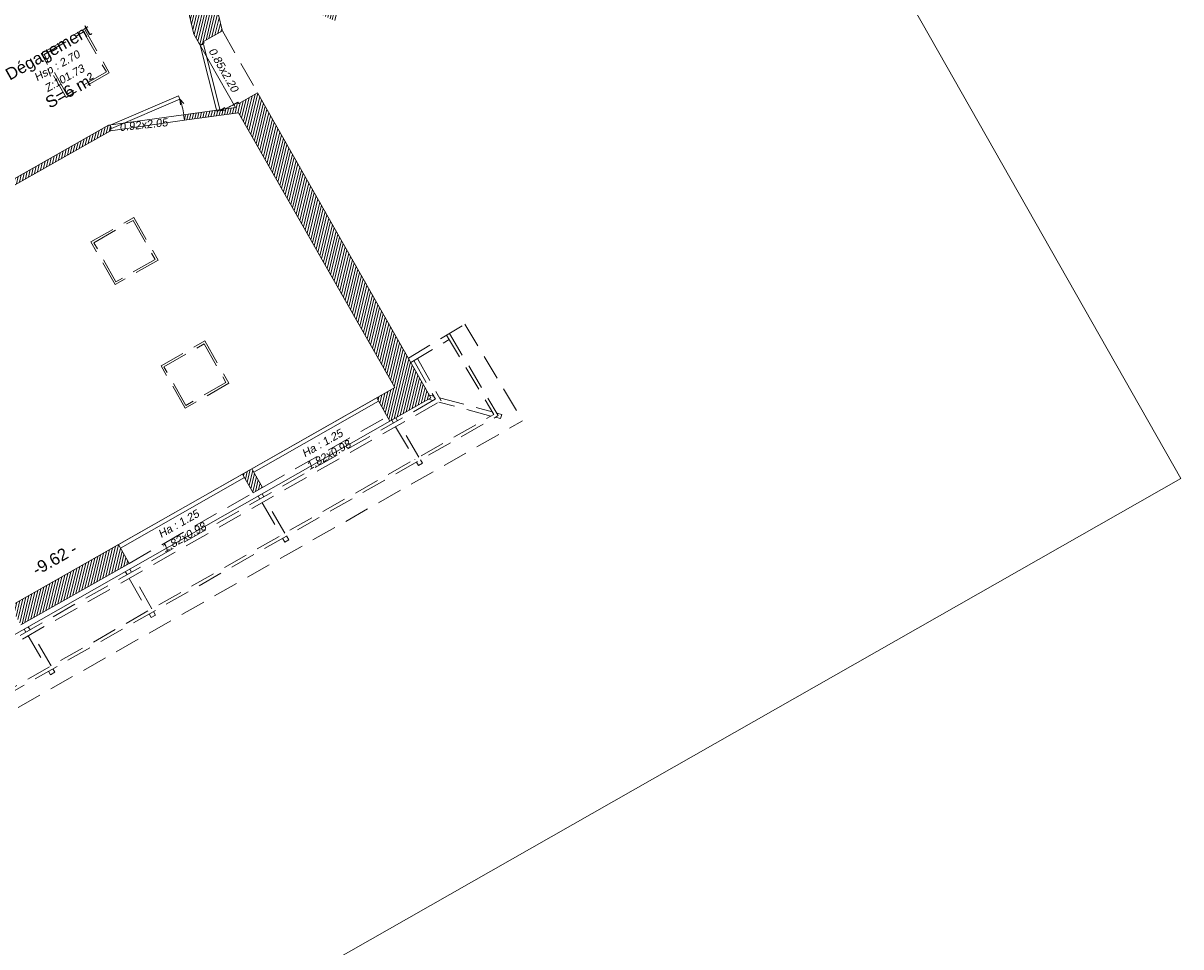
# Model space of a CAD drawing. Header units: metres. Extents: x 1525441.7 to 1525497.6, y 4222356 to 4222411.9.
# Tile 13 of 15: x 1525482.9 to 1525497.6, y 4222370.3 to 4222382. Entities that reach past the tile are written whole.
import ezdxf
from ezdxf.enums import TextEntityAlignment as Align

# ---------------------------------------------------------------- set-up
doc = ezdxf.new("R2010")
doc.units = ezdxf.units.M
doc.header["$LTSCALE"] = 0.1
doc.header["$PDMODE"] = 3
doc.header["$PDSIZE"] = 0.2
doc.linetypes.add('CACHE', pattern=[9.525, 6.35, -3.175])
doc.linetypes.add('CACHE2', pattern=[4.7625, 3.175, -1.5875])
doc.layers.get('0').update_dxf_attribs({"lineweight": 9})
doc.layers.get('Defpoints').update_dxf_attribs({"lineweight": 9})
for name, color, linetype, lineweight in [('0_Cadre', 7, 'Continuous', 9), ('0_Cotation', 142, 'CACHE2', 9), ('0_cotation surfaces', 152, 'Continuous', 9), ('_Hauteur allège', 153, 'Continuous', 9), ('Fenêtre', 39, 'Continuous', 9), ('Mur', 7, 'Continuous', 9), ('Mur-hachures', 254, 'Continuous', 9), ('Porte', 39, 'Continuous', 9), ('Poutre', 253, 'CACHE2', 9), ('Réseau_Eclairage_Ligne', 242, 'CACHE2', 9), ('Texte-Altitude', 115, 'Continuous', 9), ('Texte-hauteur', 112, 'CACHE', 9), ('Texte-Pièce', 166, 'Continuous', 9)]:
    doc.layers.add(name, color=color, linetype=linetype, lineweight=lineweight)
doc.layers.add('0_Contours', color=3, linetype='Continuous', lineweight=9, plot=False)
doc.styles.add('ARIAL', font='arial.ttf')
doc.styles.get("Standard").update_dxf_attribs({"font": 'arial.ttf'})
doc.dimstyles.new('Cotation', dxfattribs={"dimtxt": 0.18, "dimasz": 0.1, "dimexe": 0.18, "dimexo": 0.2, "dimgap": 0.09, "dimtad": 0, "dimzin": 0, "dimdsep": 46, "dimtxsty": 'ARIAL', "dimblk1": 'OBLIQUE', "dimblk2": 'OBLIQUE', "dimsah": 1, "dimcen": 0.09, "dimse1": 1, "dimse2": 1, "dimsd1": 1, "dimsd2": 1, "dimclrd": 252, "dimaunit": 2, "dimadec": 3, "dimazin": 0, "dimtfac": 1, "dimtix": 1, "dimtofl": 0, "dimtmove": 0, "dimatfit": 3, "dimldrblk": 'OBLIQUE', "dimfxl": 1, "dimtolj": 1, "dimtzin": 0, "dimarcsym": 0})
pattern_1 = [(76.5, (0, 0), (-0.03087274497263, 0.00741189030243), [])]

# ---------------------------------------------------------------- blocks, each defined once
blk = doc.blocks.new('*U34')
at = {"layer": 'Porte', "linetype": 'Continuous', "flags": 128}
for points in [[(-0.012, 0.044), (0.894, 0.292)], [(0.906, 0.248), (0, 0)], [(0.894, 0.292), (0.906, 0.248)], [(0.906, 0.248), (0.904, 0.172)], [(0.906, 0.248), (0.947, 0.183)], [(-0.012, 0.044), (0, 0)]]:
    blk.add_lwpolyline(points, dxfattribs=at)
at = {"layer": 'Porte', "linetype": 'Continuous'}
blk.add_arc((0.143, 0.065), 0.785, 358.4506, 13.4596, dxfattribs=at)
blk = doc.blocks.new('*U35')
at = {"layer": 'Porte', "linetype": 'Continuous', "flags": 128}
for points in [[(-0.012, 0.044), (0.894, 0.292)], [(0.906, 0.248), (0, 0)], [(0.894, 0.292), (0.906, 0.248)], [(0.906, 0.248), (0.904, 0.172)], [(0.906, 0.248), (0.947, 0.183)], [(-0.012, 0.044), (0, 0)]]:
    blk.add_lwpolyline(points, dxfattribs=at)
at = {"layer": 'Porte', "linetype": 'Continuous'}
blk.add_arc((0.143, 0.065), 0.785, 358.4506, 13.4596, dxfattribs=at)
blk = doc.blocks.new('*D65')
at = {"layer": 'Defpoints', "color": 0, "transparency": 16777216}
for p in [(1525487.625, 4222377.374), (1525487.625, 4222377.374), (1525479.258, 4222372.622)]:
    blk.add_point(p, dxfattribs=at)
at = {"layer": '0_Cotation', "color": 0, "transparency": 16777216, "insert": (1525483.328, 4222375.209), "char_height": 0.15, "attachment_point": 5, "rotation": 29.5909, "style": 'ARIAL'}
blk.add_mtext('\\A1;-9.62 -', dxfattribs=at)
blk = doc.blocks.new('_OBLIQUE')
at = {"color": 0, "linetype": 'ByBlock'}
blk.add_line((-0.5, -0.5), (0.5, 0.5), dxfattribs=at)

msp = doc.modelspace()

# ---------------------------------------------------------------- hatches: boundary and pattern name
at = {"layer": 'Mur-hachures'}
h = msp.add_hatch(dxfattribs=at)
h.set_pattern_fill('ANSI31', color=256, scale=0.01, angle=31.5)
h.set_pattern_definition(pattern_1)
h.paths.add_polyline_path([(1525489.175, 4222386.564), (1525488.991, 4222386.657), (1525488.647, 4222385.978), (1525487.611, 4222386.507), (1525487.417, 4222386.848), (1525487.238, 4222386.746), (1525487.219, 4222386.778), (1525487.141, 4222386.733), (1525487.359, 4222386.351), (1525487.346, 4222386.285), (1525488.362, 4222385.766), (1525486.846, 4222382.772), (1525485.853, 4222383.283), (1525483.471, 4222382.775), (1525483.533, 4222382.482), (1525484.868, 4222382.767), (1525485.088, 4222381.836), (1525485.167, 4222381.696), (1525485.219, 4222381.726), (1525485.209, 4222381.744), (1525485.447, 4222381.879), (1525485.443, 4222381.887), (1525485.214, 4222382.858), (1525485.816, 4222382.987), (1525486.859, 4222382.449), (1525486.68, 4222382.095), (1525486.864, 4222382.002)])
h = msp.add_hatch(dxfattribs=at)
h.set_pattern_fill('ANSI31', color=256, scale=0.01, angle=31.5)
h.set_pattern_definition(pattern_1)
h.paths.add_polyline_path([(1525474.337, 4222377.568), (1525474.233, 4222377.508), (1525474.292, 4222377.404), (1525474.485, 4222377.516), (1525474.46, 4222377.559), (1525474.371, 4222377.507)], flags=17)
h.paths.add_polyline_path([(1525473.521, 4222378.88), (1525474.524, 4222379.457), (1525475.307, 4222378.047), (1525475.275, 4222378.029), (1525475.3, 4222377.985), (1525475.682, 4222378.206), (1525476.687, 4222376.447), (1525476.977, 4222376.613), (1525476.971, 4222376.625), (1525477.554, 4222376.955), (1525477.52, 4222377.016), (1525476.936, 4222376.686), (1525476.647, 4222377.192), (1525476.737, 4222377.243), (1525476.511, 4222377.637), (1525478.933, 4222379.029), (1525479.464, 4222378.116), (1525478.375, 4222377.5), (1525478.41, 4222377.439), (1525484.032, 4222380.618), (1525484.039, 4222380.619), (1525484.029, 4222380.689), (1525484.009, 4222380.686), (1525482.727, 4222379.961), (1525482.394, 4222380.551), (1525482.329, 4222380.522), (1525482.666, 4222379.926), (1525481.138, 4222379.063), (1525481.055, 4222379.211), (1525480.843, 4222379.091), (1525480.319, 4222380), (1525480.179, 4222379.919), (1525480.726, 4222378.963), (1525479.544, 4222378.295), (1525478.059, 4222380.915), (1525479.224, 4222381.576), (1525479.774, 4222380.621), (1525479.914, 4222380.702), (1525479.397, 4222381.6), (1525481.804, 4222382.113), (1525482.034, 4222381.416), (1525482.101, 4222381.438), (1525481.873, 4222382.128), (1525481.81, 4222382.42), (1525479.577, 4222381.944), (1525479.314, 4222382.449), (1525479.205, 4222382.387), (1525479.164, 4222382.459), (1525479.112, 4222382.429), (1525479.131, 4222382.395), (1525479.018, 4222382.331), (1525479.039, 4222382.293), (1525477.324, 4222381.323), (1525477.705, 4222380.651), (1525477.519, 4222380.544), (1525477.554, 4222380.483), (1525477.739, 4222380.59), (1525478.529, 4222379.197), (1525477.054, 4222378.349), (1525476.927, 4222378.569), (1525476.124, 4222378.108), (1525475.455, 4222379.277), (1525476.746, 4222380.019), (1525476.711, 4222380.08), (1525476.262, 4222379.822), (1525476.186, 4222379.956), (1525476.116, 4222379.916), (1525476.193, 4222379.782), (1525475.42, 4222379.338), (1525474.844, 4222380.348), (1525475.62, 4222380.789), (1525475.701, 4222380.647), (1525475.771, 4222380.687), (1525475.655, 4222380.889), (1525474.566, 4222380.27), (1525474.538, 4222380.318), (1525474.49, 4222380.291), (1525474.832, 4222379.692), (1525474.764, 4222379.653), (1525474.779, 4222379.627), (1525473.523, 4222378.904), (1525473.508, 4222378.93), (1525473.396, 4222378.866), (1525473.421, 4222378.822), (1525473.478, 4222378.855), (1525473.587, 4222378.66), (1525473.631, 4222378.684)])
h.paths.add_polyline_path([(1525474.568, 4222379.482), (1525474.857, 4222379.649), (1525475.657, 4222378.249), (1525475.35, 4222378.072)], flags=16)
h = msp.add_hatch(dxfattribs=at)
h.set_pattern_fill('ANSI31', color=256, scale=0.01, angle=31.5)
h.set_pattern_definition(pattern_1)
h.paths.add_polyline_path([(1525485.892, 4222381.097), (1525485.654, 4222380.961), (1525485.644, 4222380.978), (1525485.592, 4222380.949), (1525485.614, 4222380.91), (1525484.958, 4222380.819), (1525484.968, 4222380.749), (1525485.651, 4222380.845), (1525487.625, 4222377.374), (1525487.397, 4222377.245), (1525487.565, 4222376.949), (1525488.083, 4222377.244)])
h = msp.add_hatch(dxfattribs=at)
h.set_pattern_fill('ANSI31', color=256, scale=0.01, angle=31.5)
h.set_pattern_definition(pattern_1)
h.paths.add_polyline_path([(1525485.821, 4222376.35), (1525485.702, 4222376.282), (1525485.836, 4222376.046), (1525485.955, 4222376.114)])
h = msp.add_hatch(dxfattribs=at)
h.set_pattern_fill('ANSI31', color=256, scale=0.01, angle=31.5)
h.set_pattern_definition(pattern_1)
h.paths.add_polyline_path([(1525484.134, 4222375.391), (1525482.767, 4222374.615), (1525482.901, 4222374.379), (1525484.268, 4222375.155)])

# ---------------------------------------------------------------- linework, layer by layer
at = {"layer": '0_Cadre'}
msp.add_lwpolyline([(1525461.916, 4222355.961), (1525497.558, 4222376.225), (1525477.294, 4222411.867), (1525441.652, 4222391.602)], close=True, dxfattribs=at)
at = {"layer": '0_Contours', "flags": 128}
for points in [[(1525481.873, 4222382.128), (1525483.533, 4222382.482), (1525484.868, 4222382.767), (1525485.088, 4222381.836), (1525485.614, 4222380.91), (1525484.958, 4222380.819), (1525484.009, 4222380.686), (1525482.727, 4222379.961), (1525482.394, 4222380.551)], [(1525479.258, 4222372.622), (1525487.625, 4222377.374), (1525485.651, 4222380.845), (1525484.968, 4222380.749), (1525484.032, 4222380.618), (1525476.971, 4222376.625)]]:
    msp.add_lwpolyline(points, close=True, dxfattribs=at)
at = {"layer": 'Fenêtre', "flags": 128}
for points in [[(1525485.821, 4222376.35), (1525487.397, 4222377.245)], [(1525485.846, 4222376.306), (1525487.422, 4222377.201)], [(1525484.134, 4222375.391), (1525485.702, 4222376.282)], [(1525484.158, 4222375.348), (1525485.726, 4222376.238)]]:
    msp.add_lwpolyline(points, dxfattribs=at)
at = {"layer": 'Mur', "flags": 128}
for points in [[(1525484.868, 4222382.767), (1525485.088, 4222381.836)], [(1525485.214, 4222382.858), (1525485.443, 4222381.887)], [(1525485.447, 4222381.879), (1525485.443, 4222381.887)], [(1525485.447, 4222381.879), (1525485.209, 4222381.744), (1525485.219, 4222381.726), (1525485.167, 4222381.696), (1525485.088, 4222381.836)], [(1525485.892, 4222381.097), (1525485.654, 4222380.961), (1525485.644, 4222380.978), (1525485.592, 4222380.949)], [(1525488.083, 4222377.244), (1525485.892, 4222381.097)], [(1525485.614, 4222380.91), (1525484.958, 4222380.819), (1525484.968, 4222380.749), (1525485.651, 4222380.845)], [(1525485.614, 4222380.91), (1525485.592, 4222380.949)], [(1525487.625, 4222377.374), (1525485.651, 4222380.845)], [(1525478.41, 4222377.439), (1525484.032, 4222380.618), (1525484.039, 4222380.619), (1525484.029, 4222380.689), (1525484.009, 4222380.686), (1525482.727, 4222379.961)], [(1525487.397, 4222377.245), (1525487.625, 4222377.374)], [(1525488.083, 4222377.244), (1525487.565, 4222376.949), (1525487.397, 4222377.245)], [(1525479.665, 4222372.463), (1525487.565, 4222376.949)], [(1525485.702, 4222376.282), (1525485.821, 4222376.35)], [(1525485.955, 4222376.114), (1525485.821, 4222376.35)], [(1525485.836, 4222376.046), (1525485.702, 4222376.282)], [(1525485.836, 4222376.046), (1525485.955, 4222376.114)], [(1525482.767, 4222374.615), (1525484.134, 4222375.391)], [(1525484.268, 4222375.155), (1525484.134, 4222375.391)], [(1525482.901, 4222374.379), (1525484.268, 4222375.155)]]:
    msp.add_lwpolyline(points, dxfattribs=at)
at = {"layer": 'Poutre'}
msp.add_lwpolyline([(1525485.447, 4222381.879), (1525485.892, 4222381.097)], dxfattribs=at)
at = {"layer": 'Poutre', "flags": 128}
for points in [[(1525487.797, 4222377.747), (1525488.513, 4222378.176)], [(1525488.513, 4222378.176), (1525489.241, 4222376.954)], [(1525488.281, 4222378.037), (1525488.877, 4222377.035), (1525479.894, 4222371.934)], [(1525488.316, 4222378.058), (1525488.934, 4222377.02), (1525479.914, 4222371.898)], [(1525487.828, 4222377.692), (1525488.314, 4222377.981)], [(1525487.866, 4222377.715), (1525488.14, 4222377.228)], [(1525487.913, 4222377.742), (1525488.213, 4222377.208)], [(1525479.582, 4222372.362), (1525488.14, 4222377.228)], [(1525479.609, 4222372.315), (1525488.213, 4222377.208)], [(1525488.11, 4222377.21), (1525488.052, 4222377.226)], [(1525488.062, 4222377.28), (1525488.12, 4222377.264)], [(1525488.192, 4222377.245), (1525488.858, 4222377.067)], [(1525488.841, 4222377.015), (1525488.183, 4222377.191)], [(1525479.966, 4222371.687), (1525489.241, 4222376.954)], [(1525485.955, 4222376.114), (1525487.531, 4222377.009)], [(1525487.587, 4222376.962), (1525487.609, 4222376.926)], [(1525487.66, 4222376.954), (1525487.638, 4222376.991)], [(1525488.915, 4222377.052), (1525488.977, 4222377.035), (1525488.963, 4222376.982), (1525488.897, 4222377)], [(1525487.636, 4222376.879), (1525487.879, 4222376.468)], [(1525487.93, 4222376.497), (1525487.687, 4222376.908)], [(1525487.9, 4222376.433), (1525487.926, 4222376.389), (1525487.976, 4222376.419), (1525487.951, 4222376.462)], [(1525484.268, 4222375.155), (1525485.836, 4222376.046)], [(1525485.972, 4222375.995), (1525485.95, 4222376.032)], [(1525485.901, 4222376.004), (1525485.922, 4222375.967)], [(1525485.949, 4222375.92), (1525486.188, 4222375.508)], [(1525486.237, 4222375.536), (1525485.999, 4222375.948)], [(1525486.208, 4222375.473), (1525486.237, 4222375.424), (1525486.286, 4222375.453), (1525486.258, 4222375.501)], [(1525484.221, 4222375.05), (1525484.243, 4222375.012)], [(1525484.298, 4222375.043), (1525484.276, 4222375.081)], [(1525484.269, 4222374.965), (1525484.503, 4222374.551)], [(1525484.558, 4222374.582), (1525484.324, 4222374.996)], [(1525484.523, 4222374.516), (1525484.549, 4222374.471), (1525484.604, 4222374.502), (1525484.578, 4222374.547)], [(1525482.942, 4222374.324), (1525482.965, 4222374.285)], [(1525483.018, 4222374.315), (1525482.995, 4222374.354)], [(1525482.992, 4222374.239), (1525483.23, 4222373.829)], [(1525483.283, 4222373.859), (1525483.045, 4222374.269)], [(1525483.251, 4222373.793), (1525483.276, 4222373.749), (1525483.329, 4222373.779), (1525483.304, 4222373.823)]]:
    msp.add_lwpolyline(points, dxfattribs=at)
at = {"layer": 'Réseau_Eclairage_Ligne'}
for points in [[(1525483.158, 4222381.591), (1525483.705, 4222381.902), (1525484.018, 4222381.349), (1525483.472, 4222381.039)], [(1525483.194, 4222381.581), (1525483.694, 4222381.865), (1525483.982, 4222381.359), (1525483.482, 4222381.075)], [(1525483.786, 4222379.214), (1525484.328, 4222379.522), (1525484.634, 4222378.982), (1525484.093, 4222378.675)], [(1525483.823, 4222379.204), (1525484.318, 4222379.486), (1525484.598, 4222378.992), (1525484.103, 4222378.711)], [(1525484.673, 4222377.649), (1525485.226, 4222377.963), (1525485.53, 4222377.428), (1525484.977, 4222377.114)], [(1525484.709, 4222377.638), (1525485.216, 4222377.926), (1525485.493, 4222377.438), (1525484.987, 4222377.15)]]:
    msp.add_lwpolyline(points, close=True, dxfattribs=at)

# ---------------------------------------------------------------- block references
at = {"layer": 'Porte'}
for name, p, xscale, yscale, zscale, rotation in [('*U35', (1525485.207, 4222381.707), -0.9157587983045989, 0.9157587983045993, 0.9157587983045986, 119.6188510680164), ('*U34', (1525484.047, 4222380.647), 0.999197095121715, 0.999197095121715, 0.999197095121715, 7.975472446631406)]:
    msp.add_blockref(name, p, dxfattribs=dict(at, xscale=xscale, yscale=yscale, zscale=zscale, rotation=rotation))

# ---------------------------------------------------------------- texts
at = {"layer": '0_cotation surfaces', "style": 'ARIAL'}
msp.add_text('S=6 m²', height=0.15, rotation=29.442, dxfattribs=at).set_placement((1525483.525, 4222381.127), align=Align.MIDDLE_CENTER)
at = {"layer": '_Hauteur allège', "oblique": 9}
for s, rotation, p in [('0.85x2.20', 1019.6267, (1525485.42, 4222381.36)), ('0.92x2.05', 726.0409, (1525484.457, 4222380.644)), ('Ha : 1.25', 29.4419, (1525486.735, 4222376.63)), ('1.82x0.98', 29.4419, (1525486.814, 4222376.481)), ('Ha : 1.25', 29.4419, (1525484.919, 4222375.612)), ('1.82x0.98', 29.4419, (1525484.986, 4222375.442))]:
    msp.add_text(s, height=0.1, rotation=rotation, dxfattribs=at).set_placement(p, align=Align.CENTER)
at = {"layer": 'Texte-Altitude', "oblique": 9}
msp.add_text('Z:101.73', height=0.1, rotation=29.4419, dxfattribs=at).set_placement((1525483.477, 4222381.237), align=Align.CENTER)
at = {"layer": 'Texte-hauteur', "oblique": 9}
msp.add_text('Hsp : 2.70', height=0.1, rotation=29.4419, dxfattribs=at).set_placement((1525483.382, 4222381.396), align=Align.CENTER)
at = {"layer": 'Texte-Pièce'}
msp.add_text('Dégagement', height=0.15, rotation=29.4419, dxfattribs=at).set_placement((1525483.283, 4222381.544), align=Align.CENTER)

# ---------------------------------------------------------------- dimensions: what is measured, and where the dimension line sits
at = {"layer": '0_Cotation'}
dim = msp.add_linear_dim(base=(1525487.625, 4222377.374), p1=(1525479.258, 4222372.622), p2=(1525487.625, 4222377.374), angle=29.5909, dimstyle='Cotation', override={"dimtxt": 0.15, "dimpost": '-<> -', "dimtmove": 2}, dxfattribs=at)
dim.commit()
dim.dimension.update_dxf_attribs({"geometry": '*D65', "text_midpoint": (1525483.328, 4222375.209), "dimtype": 161})

doc.saveas('drawing.dxf')
